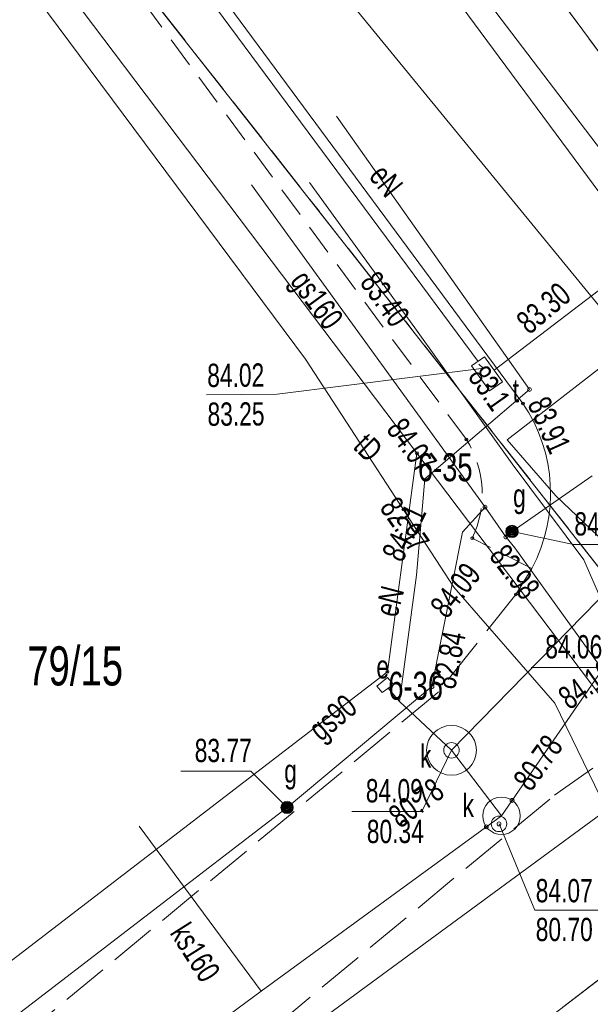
# Model space of a CAD drawing. Header units: metres. Extents: x 7446797 to 7447602, y 5789497 to 5790002.
# Tile 10 of 66: x 7447162 to 7447180, y 5789888 to 5789919. Entities that reach past the tile are written whole.
import ezdxf
from ezdxf.xclip import XClip

# ---------------------------------------------------------------- set-up
doc = ezdxf.new("R2010")
doc.units = ezdxf.units.M
doc.header["$MEASUREMENT"] = 0
doc.header["$XCLIPFRAME"] = 0
for name, pattern in [('2_KTCR02', [1.5, 1, -0.5]), ('2_KTJZ01', [2, 1.5, -0.5]), ('GUK', [2, 1.5, -0.5]), ('GUZ', [1, 0.5, -0.5])]:
    doc.linetypes.add(name, pattern=pattern)
doc.layers.add('700-L Mapa 1_500 dwg', color=7, linetype='Continuous')
for name, color, linetype, lineweight in [('ex_02_DXF_MZ_9_Dzialki7', 9, 'Continuous', 18), ('ex_02_DXF_MZ_9_Kontury3', 9, 'Continuous', 18), ('ex_02_DXF_MZ_9_KTCR_L_17', 9, 'Continuous', 18), ('ex_02_DXF_MZ_9_KTJZ_L_07', 9, 'Continuous', 18), ('ex_02_DXF_MZ_9_KTKR_L_07', 9, 'Continuous', 18), ('ex_02_DXF_MZ_9_Numery_dzialek7', 9, 'Continuous', 18), ('ex_02_DXF_MZ_9_Numery_punktow7', 9, 'Continuous', 18), ('ex_02_DXF_MZ_9_Punkty7', 9, 'Continuous', 18), ('ex_02_DXF_MZ_9_RTPW_T_17', 9, 'Continuous', 18), ('ex_02_DXF_MZ_9_SUBK_L_034', 9, 'Continuous', 18), ('ex_02_DXF_MZ_9_SUPE_D_L_31', 9, 'Continuous', 18), ('ex_02_DXF_MZ_9_SUPE_E_T_31', 9, 'Continuous', 18), ('ex_02_DXF_MZ_9_SUPE_L_31', 9, 'Continuous', 18), ('ex_02_DXF_MZ_9_SUPG_E_T_27', 9, 'Continuous', 18), ('ex_02_DXF_MZ_9_SUPG_L_252', 9, 'Continuous', 18), ('ex_02_DXF_MZ_9_SUPK_E_T_434', 9, 'Continuous', 18), ('ex_02_DXF_MZ_9_SUPK_L_034', 9, 'Continuous', 18), ('ex_02_DXF_MZ_9_SUPK_L_434', 9, 'Continuous', 18), ('ex_02_DXF_MZ_9_SUPT_D_L_030', 9, 'Continuous', 18), ('ex_02_DXF_MZ_9_SUPT_E_T_030', 9, 'Continuous', 18), ('ex_02_DXF_MZ_9_SUPT_L_030', 9, 'Continuous', 18), ('ex_02_DXF_MZ_9_SUPW_D_L_05', 9, 'Continuous', 18), ('ex_02_DXF_MZ_9_SUTE_T_01', 9, 'Continuous', 18), ('ex_02_DXF_MZ_9_SUTG_T_052', 9, 'Continuous', 18), ('ex_02_DXF_MZ_9_SUTK_T_034', 9, 'Continuous', 18), ('ex_02_DXF_MZ_9_SUTT_T_030', 9, 'Continuous', 18), ('ex_02_DXF_MZ_9_SUTW_T_05', 9, 'Continuous', 18), ('ex_02_DXF_MZ_9_SUUE_E_T_27', 9, 'Continuous', 18), ('ex_02_DXF_MZ_9_SUUE_L_37', 9, 'Continuous', 18), ('ex_02_DXF_MZ_9_SUUG_E_T_47', 9, 'Continuous', 18), ('ex_02_DXF_MZ_9_SUUG_T_57', 9, 'Continuous', 18), ('ex_02_DXF_MZ_9_SUUK_E_T_934', 9, 'Continuous', 18), ('ex_02_DXF_MZ_9_SUUK_T_234', 9, 'Continuous', 18), ('ex_02_DXF_MZ_9_SUUT_E_T_930', 9, 'Continuous', 18), ('ex_02_DXF_MZ_9_Uzytki3', 9, 'Continuous', 18)]:
    doc.layers.add(name, color=color, linetype=linetype, lineweight=lineweight)
doc.styles.add('STYL_AUTOMATYCZNY_1', font='Arial.ttf', dxfattribs={"width": 0.7})

# ---------------------------------------------------------------- blocks, each defined once
blk = doc.blocks.new('Rysunek_1_9', base_point=(7447200, 5789750, -0.867))
at = {"layer": 'ex_02_DXF_MZ_9_Dzialki7', "color": 9, "linetype": 'Continuous', "lineweight": 18}
for p, q in [((7447149.537, 5789940.715, -0.867), (7447186.693, 5789893.372, -0.867)), ((7447154.815, 5789931.181, -0.867), (7447174.399, 5789905.256, -0.867)), ((7447173.448, 5789898.219, -0.867), (7447174.399, 5789905.256, -0.867)), ((7447174.399, 5789905.256, -0.867), (7447184.645, 5789891.687, -0.867)), ((7447155.901, 5789884.724, -0.867), (7447173.448, 5789898.219, -0.867)), ((7447009.438, 5789756.982, -0.867), (7447184.645, 5789891.687, -0.867))]:
    blk.add_line(p, q, dxfattribs=at)
at = {"layer": 'ex_02_DXF_MZ_9_Kontury3', "color": 9, "linetype": 'GUK', "lineweight": 18}
for p, q in [((7447186.693, 5789893.372, -0.867), (7447152.413, 5789937.055, -0.867)), ((7447009.438, 5789756.982, -0.867), (7447184.645, 5789891.687, -0.867))]:
    blk.add_line(p, q, dxfattribs=at)
at = {"layer": 'ex_02_DXF_MZ_9_KTCR_L_17', "color": 9, "linetype": '2_KTCR02', "lineweight": 18}
for p, q in [((7447175.99, 5789905.7, -0.867), (7447148.72, 5789942.64, -0.867)), ((7447171.034, 5789930.686, -0.867), (7447185.055, 5789911.667, -0.867)), ((7447178.1, 5789901.55, -0.867), (7447176.18, 5789902.52, -0.867))]:
    blk.add_line(p, q, dxfattribs=at)
blk.add_arc((7447173.191, 5789903.937, -0.867), 3.308, 334.6336, 32.205, dxfattribs=at)
at = {"layer": 'ex_02_DXF_MZ_9_KTJZ_L_07', "color": 9, "linetype": 'Continuous', "lineweight": 18}
blk.add_line((7447171.034, 5789930.686, -0.867), (7447185.055, 5789911.667, -0.867), dxfattribs=at)
at = {"layer": 'ex_02_DXF_MZ_9_KTJZ_L_07', "color": 9, "linetype": '2_KTJZ01', "lineweight": 18}
for p, q in [((7447177.58, 5789900.71, -0.867), (7447175.07, 5789897.55, -0.867)), ((7447175.07, 5789897.55, -0.867), (7447136.49, 5789865.59, -0.867)), ((7447178.83, 5789894.25, -0.867), (7447181.9, 5789896.41, -0.867)), ((7447134.38, 5789857.45, -0.867), (7447178.83, 5789894.25, -0.867))]:
    blk.add_line(p, q, dxfattribs=at)
at = {"layer": 'ex_02_DXF_MZ_9_KTKR_L_07', "color": 9, "linetype": 'Continuous', "lineweight": 18}
for p, q in [((7447151.05, 5789943.08, -0.867), (7447177.81, 5789906.86, -0.867)), ((7447184.06, 5789908.51, -0.867), (7447168.8, 5789929.18, -0.867)), ((7447177.58, 5789900.71, -0.867), (7447178.1, 5789901.55, -0.867))]:
    blk.add_line(p, q, dxfattribs=at)
blk.add_arc((7447173.532, 5789903.963, -0.867), 5.167, 332.1524, 34.0997, dxfattribs=at)
at = {"layer": 'ex_02_DXF_MZ_9_Punkty7', "color": 9, "linetype": 'Continuous', "lineweight": 18}
for centre in [(7447174.399, 5789905.256, -0.867), (7447173.448, 5789898.219, -0.867)]:
    blk.add_circle(centre, 0.045, dxfattribs=at)
at = {"layer": 'ex_02_DXF_MZ_9_RTPW_T_17', "color": 9, "linetype": 'Continuous', "lineweight": 18}
for centre in [(7447177.81, 5789906.86, -0.867), (7447175.99, 5789905.7, -0.867), (7447176.18, 5789902.52, -0.867), (7447177.58, 5789900.71, -0.867)]:
    blk.add_circle(centre, 0.045, dxfattribs=at)
at = {"layer": 'ex_02_DXF_MZ_9_SUBK_L_034', "color": 9, "linetype": 'Continuous', "lineweight": 18}
for centre, radius in [((7447175.51, 5789895.69, -0.867), 0.801), ((7447177.12, 5789893.58, -0.867), 0.602)]:
    blk.add_circle(centre, radius, dxfattribs=at)
at = {"layer": 'ex_02_DXF_MZ_9_SUPE_D_L_31', "color": 9, "linetype": 'Continuous', "lineweight": 18}
for p, q in [((7447185.362, 5789911.964, -0.867), (7447177.306, 5789905.687, -0.867)), ((7447177.306, 5789905.687, -0.867), (7447178.87, 5789903.89, -0.867)), ((7447178.87, 5789903.89, -0.867), (7447183.923, 5789899.043, -0.867))]:
    blk.add_line(p, q, dxfattribs=at)
at = {"layer": 'ex_02_DXF_MZ_9_SUPE_L_31', "color": 9, "linetype": 'Continuous', "lineweight": 18}
for p, q in [((7447178.02, 5789907.31, -0.867), (7447171.81, 5789916.11, -0.867)), ((7447174.65, 5789904.43, -0.867), (7447178.02, 5789907.31, -0.867)), ((7447174.39, 5789901.33, -0.867), (7447174.65, 5789904.43, -0.867)), ((7447173.84, 5789897.26, -0.867), (7447174.39, 5789901.33, -0.867)), ((7447173.84, 5789897.26, -0.867), (7447173.476, 5789897.692, -0.867)), ((7447175.51, 5789895.69, -0.867), (7447173.84, 5789897.26, -0.867))]:
    blk.add_line(p, q, dxfattribs=at)
at = {"layer": 'ex_02_DXF_MZ_9_SUPG_L_252', "color": 9, "linetype": 'Continuous', "lineweight": 18}
for p, q in [((7447176.59, 5789903.52, -0.867), (7447169.08, 5789913.9, -0.867)), ((7447177.46, 5789902.74, -0.867), (7447180.04, 5789904.53, -0.867)), ((7447176.59, 5789903.52, -0.867), (7447175.87, 5789902.72, -0.867)), ((7447177.26, 5789902.56, -0.867), (7447176.59, 5789903.52, -0.867)), ((7447175.87, 5789902.72, -0.867), (7447174.88, 5789897.74, -0.867)), ((7447177.26, 5789902.56, -0.867), (7447177.46, 5789902.74, -0.867)), ((7447177.55, 5789902.21, -0.867), (7447177.26, 5789902.56, -0.867)), ((7447182.38, 5789895.47, -0.867), (7447177.55, 5789902.21, -0.867)), ((7447174.88, 5789897.74, -0.867), (7447170.22, 5789893.85, -0.867)), ((7447134.72, 5789866.55, -0.867), (7447170.22, 5789893.85, -0.867))]:
    blk.add_line(p, q, dxfattribs=at)
at = {"layer": 'ex_02_DXF_MZ_9_SUPK_L_034', "color": 9, "linetype": 'Continuous', "lineweight": 18}
blk.add_line((7447150.44, 5789946.44, -0.867), (7447191.16, 5789896.683, -0.867), dxfattribs=at)
at = {"layer": 'ex_02_DXF_MZ_9_SUPK_L_434', "color": 9, "linetype": 'Continuous', "lineweight": 18}
for p, q in [((7447186.37, 5789907.04, -0.867), (7447153.75, 5789950.02, -0.867)), ((7447177.12, 5789893.58, -0.867), (7447186.37, 5789907.04, -0.867)), ((7447181.8, 5789902.14, -0.867), (7447175.51, 5789895.69, -0.867)), ((7447175.51, 5789895.69, -0.867), (7447177.12, 5789893.58, -0.867)), ((7447177.12, 5789893.58, -0.867), (7447169.39, 5789887.93, -0.867)), ((7447169.39, 5789887.93, -0.867), (7447165.46, 5789893.25, -0.867)), ((7447169.39, 5789887.93, -0.867), (7447147.59, 5789871.98, -0.867))]:
    blk.add_line(p, q, dxfattribs=at)
at = {"layer": 'ex_02_DXF_MZ_9_SUPT_D_L_030', "color": 9, "linetype": 'Continuous', "lineweight": 18}
for p, q in [((7447170.817, 5789908.291, -0.867), (7447159.933, 5789922.926, -0.867)), ((7447175.59, 5789900.94, -0.867), (7447170.817, 5789908.291, -0.867)), ((7447176.529, 5789907.992, -0.867), (7447176.389, 5789908.121, -0.867)), ((7447176.529, 5789907.992, -0.867), (7447176.559, 5789907.992, -0.867)), ((7447178.835, 5789897.207, -0.867), (7447175.59, 5789900.94, -0.867)), ((7447180.967, 5789892.811, -0.867), (7447178.835, 5789897.207, -0.867))]:
    blk.add_line(p, q, dxfattribs=at)
at = {"layer": 'ex_02_DXF_MZ_9_SUPT_L_030', "color": 9, "linetype": 'Continuous', "lineweight": 18}
for p, q in [((7447164.595, 5789924.109, -0.867), (7447176.368, 5789908.21, -0.867)), ((7447176.88, 5789907.934, -0.867), (7447183.495, 5789912.991, -0.867)), ((7447176.159, 5789908.069, -0.867), (7447176.577, 5789908.362, -0.867)), ((7447176.577, 5789908.362, -0.867), (7447177.153, 5789907.556, -0.867)), ((7447176.735, 5789907.263, -0.867), (7447176.159, 5789908.069, -0.867)), ((7447177.153, 5789907.556, -0.867), (7447176.735, 5789907.263, -0.867))]:
    blk.add_line(p, q, dxfattribs=at)
at = {"layer": 'ex_02_DXF_MZ_9_SUPW_D_L_05', "color": 9, "linetype": 'Continuous', "lineweight": 18}
for p, q in [((7447174.33, 5789909.296, -0.867), (7447170.937, 5789913.973, -0.867)), ((7447177.461, 5789904.918, -0.867), (7447174.33, 5789909.296, -0.867)), ((7447179.773, 5789901.824, -0.867), (7447177.461, 5789904.918, -0.867)), ((7447182.16, 5789896.3, -0.867), (7447179.773, 5789901.824, -0.867)), ((7447181.69, 5789894.65, -0.867), (7447159.636, 5789878.43, -0.867))]:
    blk.add_line(p, q, dxfattribs=at)
at = {"layer": 'ex_02_DXF_MZ_9_SUTE_T_01', "color": 9, "linetype": 'Continuous', "lineweight": 18}
blk.add_circle((7447178.02, 5789907.31, -0.867), 0.0625, dxfattribs=at)
at = {"layer": 'ex_02_DXF_MZ_9_SUTG_T_052', "color": 9, "linetype": 'Continuous', "lineweight": 18}
for p, q in [((7447177.46, 5789902.74, -0.867), (7447179.434, 5789902.317, -0.867)), ((7447179.434, 5789902.317, -0.867), (7447181.551, 5789902.317, -0.867)), ((7447166.797, 5789895.019, -0.867), (7447169.05, 5789895.019, -0.867)), ((7447170.22, 5789893.85, -0.867), (7447169.05, 5789895.019, -0.867))]:
    blk.add_line(p, q, dxfattribs=at)
for centre in [(7447176.59, 5789903.52, -0.867), (7447177.26, 5789902.56, -0.867), (7447174.88, 5789897.74, -0.867)]:
    blk.add_circle(centre, 0.0625, dxfattribs=at)
at = {"layer": 'ex_02_DXF_MZ_9_SUTK_T_034', "color": 9, "linetype": 'Continuous', "lineweight": 18}
for p, q in [((7447175.51, 5789895.69, -0.867), (7447174.556, 5789893.723, -0.867)), ((7447172.303, 5789893.723, -0.867), (7447174.556, 5789893.723, -0.867)), ((7447177.04, 5789893.32, -0.867), (7447178.192, 5789890.545, -0.867)), ((7447178.192, 5789890.545, -0.867), (7447180.472, 5789890.545, -0.867))]:
    blk.add_line(p, q, dxfattribs=at)
for centre in [(7447177.461, 5789894.076, -0.867), (7447177.04, 5789893.32, -0.867), (7447176.634, 5789893.225, -0.867)]:
    blk.add_circle(centre, 0.0625, dxfattribs=at)
at = {"layer": 'ex_02_DXF_MZ_9_SUTT_T_030', "color": 9, "linetype": 'Continuous', "lineweight": 18}
for p in [(7447176.559, 5789907.992, -0.867), (7447167.625, 5789907.139, -0.867)]:
    blk.add_line(p, (7447169.905, 5789907.155, -0.867), dxfattribs=at)
at = {"layer": 'ex_02_DXF_MZ_9_SUTW_T_05', "color": 9, "linetype": 'Continuous', "lineweight": 18}
blk.add_line((7447178.077, 5789898.36, -0.867), (7447180.33, 5789898.36, -0.867), dxfattribs=at)
at = {"layer": 'ex_02_DXF_MZ_9_SUUE_L_37', "color": 9, "linetype": 'Continuous', "lineweight": 18}
for p, q in [((7447173.108, 5789897.758, -0.867), (7447173.45, 5789898.04, -0.867)), ((7447173.28, 5789897.55, -0.867), (7447173.108, 5789897.758, -0.867)), ((7447173.64, 5789897.81, -0.867), (7447173.28, 5789897.55, -0.867)), ((7447173.45, 5789898.04, -0.867), (7447173.64, 5789897.81, -0.867))]:
    blk.add_line(p, q, dxfattribs=at)
at = {"layer": 'ex_02_DXF_MZ_9_SUUG_T_57', "color": 9, "linetype": 'Continuous', "lineweight": 18}
for centre, radius in [((7447177.46, 5789902.74, -0.867), 0.2), ((7447177.46, 5789902.74, -0.867), 0.175), ((7447177.46, 5789902.74, -0.867), 0.15), ((7447177.46, 5789902.74, -0.867), 0.125), ((7447177.46, 5789902.74, -0.867), 0.1), ((7447177.46, 5789902.74, -0.867), 0.075), ((7447177.46, 5789902.74, -0.867), 0.05), ((7447177.46, 5789902.74, -0.867), 0.025), ((7447177.46, 5789902.74, -0.867), 0.00715), ((7447170.22, 5789893.85, -0.867), 0.2), ((7447170.22, 5789893.85, -0.867), 0.175), ((7447170.22, 5789893.85, -0.867), 0.15), ((7447170.22, 5789893.85, -0.867), 0.125), ((7447170.22, 5789893.85, -0.867), 0.1), ((7447170.22, 5789893.85, -0.867), 0.075), ((7447170.22, 5789893.85, -0.867), 0.05), ((7447170.22, 5789893.85, -0.867), 0.025), ((7447170.22, 5789893.85, -0.867), 0.00715)]:
    blk.add_circle(centre, radius, dxfattribs=at)
at = {"layer": 'ex_02_DXF_MZ_9_SUUK_T_234', "color": 9, "linetype": 'Continuous', "lineweight": 18}
for centre in [(7447175.51, 5789895.69, -0.867), (7447177.04, 5789893.32, -0.867)]:
    blk.add_circle(centre, 0.25, dxfattribs=at)
at = {"layer": 'ex_02_DXF_MZ_9_Uzytki3', "color": 9, "linetype": 'GUZ', "lineweight": 18}
for p, q in [((7447186.693, 5789893.372, -0.867), (7447152.413, 5789937.055, -0.867)), ((7447009.438, 5789756.982, -0.867), (7447184.645, 5789891.687, -0.867))]:
    blk.add_line(p, q, dxfattribs=at)
at = {"layer": 'ex_02_DXF_MZ_9_Numery_dzialek7', "color": 9, "linetype": 'Continuous', "lineweight": 18, "insert": (7447161.859, 5789899.039, -0.867), "char_height": 1.26, "attachment_point": 1, "style": 'STYL_AUTOMATYCZNY_1'}
blk.add_mtext('\\A1;{\\pql;\\fArial|b0|i0|c238|p0;\\W0.700000;79/15}', dxfattribs=at)
at = {"layer": 'ex_02_DXF_MZ_9_Numery_punktow7', "color": 9, "linetype": 'Continuous', "lineweight": 18, "char_height": 0.9, "attachment_point": 1, "style": 'STYL_AUTOMATYCZNY_1'}
for s, insert in [('\\A1;{\\pql;\\fArial|b0|i0|c238|p0;\\W0.700000;6-35}', (7447174.427, 5789905.256, -0.867)), ('\\A1;{\\pql;\\fArial|b0|i0|c238|p0;\\W0.700000;6-36}', (7447173.477, 5789898.219, -0.867))]:
    blk.add_mtext(s, dxfattribs=dict(at, insert=insert))
at = {"layer": 'ex_02_DXF_MZ_9_RTPW_T_17', "color": 9, "linetype": 'Continuous', "lineweight": 18, "char_height": 0.75, "style": 'STYL_AUTOMATYCZNY_1'}
for s, insert, attachment_point, rotation in [('\\A1;{\\pql;\\fArial|b0|i0|c238|p0;\\W0.700000;83.91}', (7447177.931, 5789906.842, -0.867), 7, 294.2277), ('\\A1;{\\pql;\\fArial|b0|i0|c238|p0;\\W0.700000;84.07}', (7447173.381, 5789906.014, -0.867), 7, 306.4332), ('\\A1;{\\pql;\\fArial|b0|i0|c238|p0;\\W0.700000;84.21}', (7447173.93, 5789901.703, -0.867), 7, 64.0787), ('\\A1;{\\pql;\\fArial|b0|i0|c238|p0;\\W0.700000;84.09}', (7447174.774, 5789900.361, -0.867), 1, 51.543), ('\\A1;{\\pql;\\fArial|b0|i0|c238|p0;\\W0.700000;84.16}', (7447179.308, 5789896.963, -0.867), 7, 35.127)]:
    blk.add_mtext(s, dxfattribs=dict(at, insert=insert, attachment_point=attachment_point, rotation=rotation))
at = {"layer": 'ex_02_DXF_MZ_9_SUPE_E_T_31', "color": 9, "linetype": 'Continuous', "lineweight": 18, "char_height": 0.75, "attachment_point": 7, "style": 'STYL_AUTOMATYCZNY_1'}
for insert, rotation in [((7447172.815, 5789914.157, -0.867), 309.0939), ((7447173.768, 5789899.937, -0.867), 75.2197)]:
    blk.add_mtext('\\A1;{\\pql;\\fArial|b0|i0|c238|p0;\\W0.700000;eN}', dxfattribs=dict(at, insert=insert, rotation=rotation))
at = {"layer": 'ex_02_DXF_MZ_9_SUPG_E_T_27', "color": 9, "linetype": 'Continuous', "lineweight": 18, "char_height": 0.75, "attachment_point": 7, "style": 'STYL_AUTOMATYCZNY_1'}
for s, insert, rotation in [('\\A1;{\\pql;\\fArial|b0|i0|c238|p0;\\W0.700000;gs160}', (7447170.107, 5789910.654, -0.867), 306.1571), ('\\A1;{\\pql;\\fArial|b0|i0|c238|p0;\\W0.700000;gs90}', (7447171.461, 5789895.776, -0.867), 39.8539)]:
    blk.add_mtext(s, dxfattribs=dict(at, insert=insert, rotation=rotation))
at = {"layer": 'ex_02_DXF_MZ_9_SUPK_E_T_434', "color": 9, "linetype": 'Continuous', "lineweight": 18, "insert": (7447166.741, 5789890.005, -0.867), "char_height": 0.75, "attachment_point": 4, "rotation": 302.346, "style": 'STYL_AUTOMATYCZNY_1'}
blk.add_mtext('\\A1;{\\pql;\\fArial|b0|i0|c238|p0;\\W0.700000;ks160}', dxfattribs=at)
at = {"layer": 'ex_02_DXF_MZ_9_SUPT_E_T_030', "color": 9, "linetype": 'Continuous', "lineweight": 18, "insert": (7447172.302, 5789905.432, -0.867), "char_height": 0.75, "attachment_point": 7, "rotation": 315, "style": 'STYL_AUTOMATYCZNY_1'}
blk.add_mtext('\\A1;{\\pql;\\fArial|b0|i0|c238|p0;\\W0.700000;tD}', dxfattribs=at)
at = {"layer": 'ex_02_DXF_MZ_9_SUTE_T_01', "color": 9, "linetype": 'Continuous', "lineweight": 18, "insert": (7447176.007, 5789907.715, -0.867), "char_height": 0.75, "attachment_point": 7, "rotation": 305.2564, "style": 'STYL_AUTOMATYCZNY_1'}
blk.add_mtext('\\A1;{\\pql;\\fArial|b0|i0|c238|p0;\\W0.700000;83.1}', dxfattribs=at)
at = {"layer": 'ex_02_DXF_MZ_9_SUTG_T_052', "color": 9, "linetype": 'Continuous', "lineweight": 18, "char_height": 0.75, "attachment_point": 1, "style": 'STYL_AUTOMATYCZNY_1'}
for s, insert, rotation in [('\\A1;{\\pql;\\fArial|b0|i0|c238|p0;\\W0.700000;82.97}', (7447173.791, 5789903.925, -0.867), 304.9025), ('\\A1;{\\pql;\\fArial|b0|i0|c238|p0;\\W0.700000;82.98}', (7447177.292, 5789902.395, -0.867), 307.321), ('\\A1;{\\pql;\\fArial|b0|i0|c238|p0;\\W0.700000;82.84}', (7447174.886, 5789897.769, -0.867), 78.948)]:
    blk.add_mtext(s, dxfattribs=dict(at, insert=insert, rotation=rotation))
at = {"layer": 'ex_02_DXF_MZ_9_SUTG_T_052', "color": 9, "linetype": 'Continuous', "lineweight": 18, "char_height": 0.75, "attachment_point": 7, "style": 'STYL_AUTOMATYCZNY_1'}
for s, insert in [('\\A1;{\\pql;\\fArial|b0|i0|c238|p0;\\W0.700000;84.16}', (7447179.464, 5789902.597, -0.867)), ('\\A1;{\\pql;\\fArial|b0|i0|c238|p0;\\W0.700000;83.77}', (7447167.248, 5789895.299, -0.867))]:
    blk.add_mtext(s, dxfattribs=dict(at, insert=insert))
at = {"layer": 'ex_02_DXF_MZ_9_SUTK_T_034', "color": 9, "linetype": 'Continuous', "lineweight": 18, "char_height": 0.75, "attachment_point": 4, "style": 'STYL_AUTOMATYCZNY_1'}
for insert, rotation in [((7447177.763, 5789894.542, -0.867), 54.441), ((7447173.636, 5789893.451, -0.867), 36.1638)]:
    blk.add_mtext('\\A1;{\\pql;\\fArial|b0|i0|c238|p0;\\W0.700000;80.78}', dxfattribs=dict(at, insert=insert, rotation=rotation))
at = {"layer": 'ex_02_DXF_MZ_9_SUTK_T_034', "color": 9, "linetype": 'Continuous', "lineweight": 18, "char_height": 0.75, "style": 'STYL_AUTOMATYCZNY_1'}
for s, insert, attachment_point in [('\\A1;{\\pql;\\fArial|b0|i0|c238|p0;\\W0.700000;84.09}', (7447172.754, 5789894.003, -0.867), 7), ('\\A1;{\\pql;\\fArial|b0|i0|c238|p0;\\W0.700000;80.34}', (7447172.786, 5789893.452, -0.867), 1), ('\\A1;{\\pql;\\fArial|b0|i0|c238|p0;\\W0.700000;84.07}', (7447178.222, 5789891.545, -0.867), 1), ('\\A1;{\\pql;\\fArial|b0|i0|c238|p0;\\W0.700000;80.70}', (7447178.222, 5789890.295, -0.867), 1)]:
    blk.add_mtext(s, dxfattribs=dict(at, insert=insert, attachment_point=attachment_point))
at = {"layer": 'ex_02_DXF_MZ_9_SUTT_T_030', "color": 9, "linetype": 'Continuous', "lineweight": 18, "char_height": 0.75, "style": 'STYL_AUTOMATYCZNY_1'}
for s, insert, attachment_point, rotation in [('\\A1;{\\pql;\\fArial|b0|i0|c238|p0;\\W0.700000;83.40}', (7447172.529, 5789910.746, -0.867), 7, 305.3926), ('\\A1;{\\pql;\\fArial|b0|i0|c238|p0;\\W0.700000;83.30}', (7447178.021, 5789909.047, -0.867), 7, 40.212), ('\\A1;{\\pql;\\fArial|b0|i0|c238|p0;\\W0.700000;84.02}', (7447167.648, 5789908.139, -0.867), 1, 0.4031), ('\\A1;{\\pql;\\fArial|b0|i0|c238|p0;\\W0.700000;83.25}', (7447167.657, 5789906.889, -0.867), 1, 0.4031)]:
    blk.add_mtext(s, dxfattribs=dict(at, insert=insert, attachment_point=attachment_point, rotation=rotation))
at = {"layer": 'ex_02_DXF_MZ_9_SUTW_T_05', "color": 9, "linetype": 'Continuous', "lineweight": 18, "insert": (7447178.528, 5789898.64, -0.867), "char_height": 0.75, "attachment_point": 7, "style": 'STYL_AUTOMATYCZNY_1'}
blk.add_mtext('\\A1;{\\pql;\\fArial|b0|i0|c238|p0;\\W0.700000;84.06}', dxfattribs=at)
at = {"layer": 'ex_02_DXF_MZ_9_SUUE_E_T_27', "color": 9, "linetype": 'Continuous', "lineweight": 18, "insert": (7447173.093, 5789897.995, -0.867), "char_height": 0.75, "attachment_point": 7, "style": 'STYL_AUTOMATYCZNY_1'}
blk.add_mtext('\\A1;{\\pql;\\fArial|b0|i0|c238|p0;\\W0.700000;e}', dxfattribs=at)
at = {"layer": 'ex_02_DXF_MZ_9_SUUG_E_T_47', "color": 9, "linetype": 'Continuous', "lineweight": 18, "char_height": 0.75, "attachment_point": 7, "style": 'STYL_AUTOMATYCZNY_1'}
for insert in [(7447177.493, 5789903.291, -0.867), (7447170.128, 5789894.423, -0.867)]:
    blk.add_mtext('\\A1;{\\pql;\\fArial|b0|i0|c238|p0;\\W0.700000;g}', dxfattribs=dict(at, insert=insert))
at = {"layer": 'ex_02_DXF_MZ_9_SUUK_E_T_934', "color": 9, "linetype": 'Continuous', "lineweight": 18, "char_height": 0.75, "attachment_point": 1, "style": 'STYL_AUTOMATYCZNY_1'}
for insert in [(7447174.498, 5789895.877, -0.867), (7447175.868, 5789894.291, -0.867)]:
    blk.add_mtext('\\A1;{\\pql;\\fArial|b0|i0|c238|p0;\\W0.700000;k}', dxfattribs=dict(at, insert=insert))
at = {"layer": 'ex_02_DXF_MZ_9_SUUT_E_T_930', "color": 9, "linetype": 'Continuous', "lineweight": 18, "insert": (7447177.48, 5789907.648, -0.867), "char_height": 0.75, "attachment_point": 1, "style": 'STYL_AUTOMATYCZNY_1'}
blk.add_mtext('\\A1;{\\pql;\\fArial|b0|i0|c238|p0;\\W0.700000;t}', dxfattribs=at)

msp = doc.modelspace()

# ---------------------------------------------------------------- block references
at = {"layer": '700-L Mapa 1_500 dwg', "color": 52, "linetype": 'Continuous', "lineweight": 25}
ref = msp.add_blockref('Rysunek_1_9', (7447200, 5789750, -0.867), dxfattribs=at)
XClip(ref).set_block_clipping_path([(7446797.4999703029, 5789497.4999993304), (7447602.4999703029, 5790002.4999993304)])

doc.saveas('drawing.dxf')
